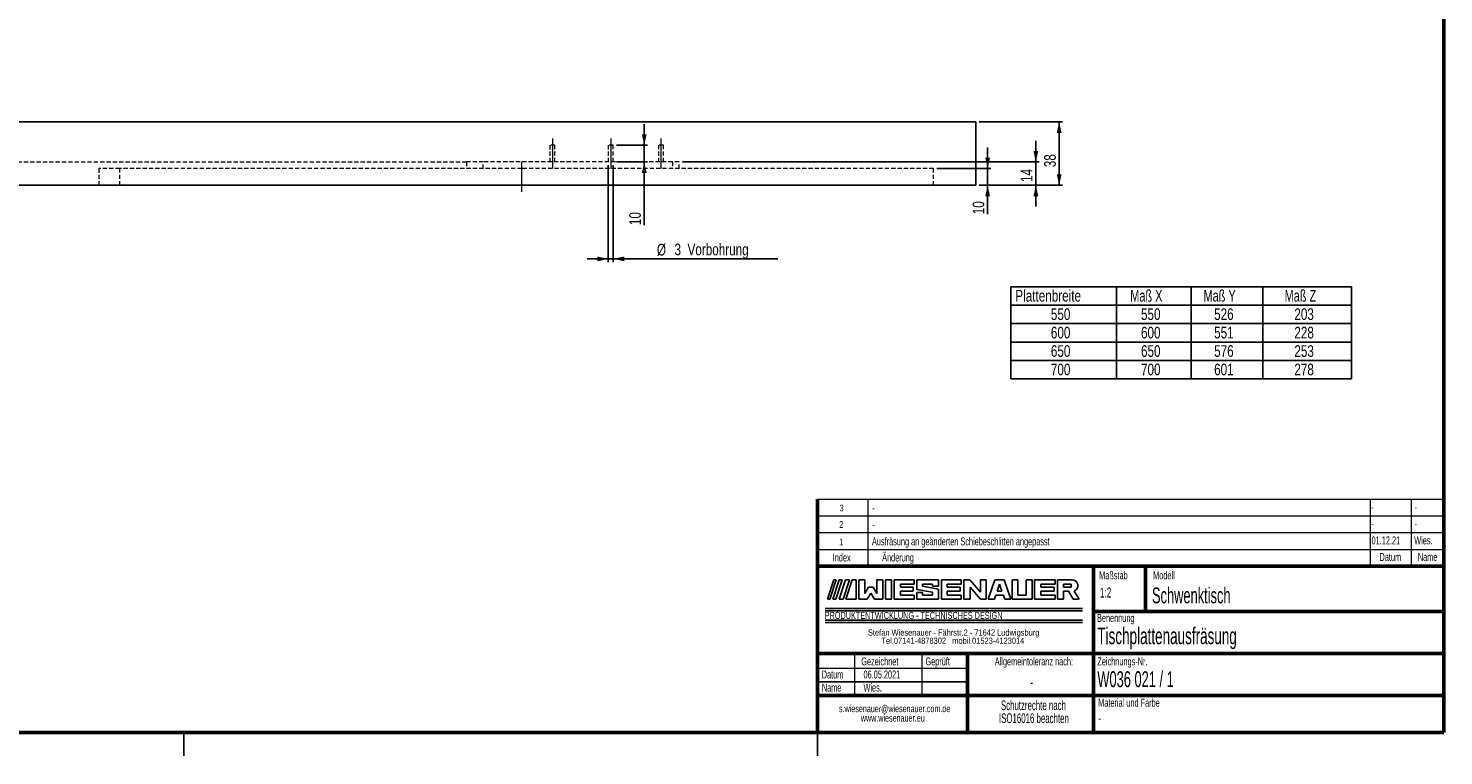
# Model space of a CAD drawing. Header units: millimetres. Extents: x 30 to 2395, y -494 to 1174.
# Tile 2 of 4: x 819 to 1668, y 0 to 436. Entities that reach past the tile are written whole.
import ezdxf

# ---------------------------------------------------------------- set-up
doc = ezdxf.new("R2010")
doc.units = ezdxf.units.MM
doc.header["$LTSCALE"] = 2
doc.linetypes.add('CENTERX2', pattern=[20.32, 12.7, -2.54, 2.54, -2.54])
doc.linetypes.add('HIDDEN', pattern=[1.905, 1.27, -0.635])
doc.layers.add('DÜNN', color=7, linetype='Continuous')
doc.styles.add('SLDTEXTSTYLE0', font='TXT', dxfattribs={"width": 0.754177})
doc.styles.add('SLDTEXTSTYLE1', font='TXT', dxfattribs={"width": 0.708875})
doc.styles.add('SLDTEXTSTYLE2', font='TXT', dxfattribs={"width": 0.7})
doc.styles.add('SLDTEXTSTYLE3', font='TXT', dxfattribs={"width": 0.605})
doc.styles.add('SLDTEXTSTYLE4', font='TXT', dxfattribs={"width": 0.75})
doc.dimstyles.new('SLDDIMSTYLE0', dxfattribs={"dimtxt": 7, "dimasz": 6.604, "dimexe": 0, "dimexo": 0.0625, "dimgap": 1.75, "dimtad": 1, "dimdec": 0, "dimrnd": 1e-09, "dimzin": 12, "dimdsep": 46, "dimtxsty": 'SLDTEXTSTYLE4', "dimsah": 1, "dimcen": 0.09, "dimadec": 0, "dimazin": 3, "dimtfac": 1, "dimtdec": 0, "dimtmove": 0, "dimatfit": 0, "dimfxl": 1, "dimfrac": 2, "dimtolj": 1, "dimtzin": 12, "dimarcsym": 0})
doc.dimstyles.new('SLDDIMSTYLE1', dxfattribs={"dimtxt": 7, "dimasz": 6.604, "dimexe": 0, "dimexo": 0.0625, "dimgap": 1.75, "dimtad": 1, "dimdec": 0, "dimrnd": 1e-09, "dimzin": 12, "dimdsep": 46, "dimtxsty": 'SLDTEXTSTYLE4', "dimsah": 1, "dimcen": 0.09, "dimadec": 0, "dimazin": 3, "dimtfac": 1, "dimtmove": 0, "dimatfit": 0, "dimfxl": 1, "dimfrac": 2, "dimtolj": 1, "dimtzin": 12, "dimarcsym": 0})

# ---------------------------------------------------------------- blocks, each defined once
blk = doc.blocks.new('SW_NOTE_0')
at = {"layer": 'DÜNN', "color": 0, "char_height": 3.7042, "attachment_point": 2, "style": 'SLDTEXTSTYLE0'}
for s, insert in [('Stefan Wiesenauer - Fährstr.2 - 71642 Ludwigsburg', (75.64, 4.77)), ('Tel.07141-4878302   mobil.01523-4123014', (75.17, -0.16))]:
    blk.add_mtext(s, dxfattribs=dict(at, insert=insert))
blk = doc.blocks.new('SW_NOTE_0_1')
at = {"layer": 'DÜNN', "color": 0, "insert": (0, 5.46), "char_height": 4.2333, "attachment_point": 1, "style": 'SLDTEXTSTYLE1'}
blk.add_mtext('PRODUKTENTWICKLUNG - TECHNISCHES DESIGN', dxfattribs=at)
blk = doc.blocks.new('Block5')
at = {"layer": 'DÜNN'}
for p, q in [((1994.23, 93.37), (1998.03, 104.95)), ((1999.3, 104.95), (1995.5, 93.37)), ((1997.38, 93.37), (2001.17, 104.95)), ((1998.03, 104.95), (1999.3, 104.95)), ((2002.99, 104.95), (1999.2, 93.37)), ((2001.05, 93.37), (2004.84, 104.95)), ((2001.17, 104.95), (2002.99, 104.95)), ((2007.24, 104.95), (2003.44, 93.37)), ((2004.84, 104.95), (2007.24, 104.95)), ((2005.14, 93.37), (2008.94, 104.95)), ((2008.94, 104.95), (2011.3, 104.95)), ((2011.3, 104.95), (2011.3, 93.37)), ((2012.96, 93.37), (2012.96, 104.95)), ((2012.96, 104.95), (2016.55, 104.95)), ((2016.55, 96.84), (2016.55, 104.95)), ((2023.7, 96.84), (2023.7, 104.95)), ((2023.7, 104.95), (2027.28, 104.95)), ((2027.28, 93.37), (2027.28, 104.95)), ((2029.01, 104.95), (2029.01, 93.37)), ((2032.44, 104.95), (2029.01, 104.95)), ((2032.44, 93.37), (2032.44, 104.95)), ((2046.07, 104.95), (2034.12, 104.95)), ((2034.12, 104.95), (2034.12, 93.37)), ((2037.98, 100.52), (2037.98, 102.37)), ((2037.98, 102.37), (2046.07, 102.37)), ((2046.07, 102.37), (2046.07, 104.95)), ((2060.64, 104.95), (2047.77, 104.95)), ((2047.77, 104.95), (2047.77, 99.21)), ((2051.06, 101.16), (2051.06, 102.37)), ((2051.06, 102.37), (2057.2, 102.37)), ((2057.2, 102.37), (2057.2, 101.18)), ((2060.64, 101.18), (2060.64, 104.95)), ((2074.34, 104.95), (2062.41, 104.95)), ((2062.41, 104.95), (2062.41, 93.37)), ((2065.99, 100.52), (2065.99, 102.37)), ((2065.99, 102.37), (2074.34, 102.37)), ((2074.34, 102.37), (2074.34, 104.95)), ((2075.92, 93.37), (2075.92, 104.95)), ((2075.92, 104.95), (2079.53, 104.95)), ((2079.53, 104.95), (2085.93, 97.54)), ((2085.93, 97.54), (2085.93, 104.95)), ((2085.93, 104.95), (2089.36, 104.95)), ((2089.36, 104.95), (2089.36, 93.37)), ((2090.55, 93.37), (2094.53, 104.95)), ((2094.53, 104.95), (2100.11, 104.95)), ((2095.91, 98.23), (2097.33, 102.37)), ((2097.33, 102.37), (2098.76, 98.23)), ((2100.11, 104.95), (2104.09, 93.37)), ((2104.93, 104.95), (2104.93, 93.37)), ((2108.36, 104.95), (2104.93, 104.95)), ((2108.36, 95.8), (2108.36, 104.95)), ((2116.88, 104.95), (2113.31, 104.95)), ((2113.31, 104.95), (2113.31, 95.8)), ((2116.88, 93.37), (2116.88, 104.95)), ((2130.59, 104.95), (2118.37, 104.95)), ((2118.37, 104.95), (2118.37, 93.37)), ((2122.09, 100.52), (2122.09, 102.37)), ((2122.09, 102.37), (2130.59, 102.37)), ((2130.59, 102.37), (2130.59, 104.95)), ((2132.16, 93.37), (2132.16, 104.95)), ((2132.16, 104.95), (2140.78, 104.95)), ((2135.73, 102.37), (2135.73, 100.52)), ((2140.24, 102.37), (2135.73, 102.37)), ((2140.24, 100.52), (2140.24, 102.37)), ((2016.55, 96.84), (2018.82, 100.52)), ((2017.86, 93.37), (2020.12, 97.04)), ((2018.82, 100.52), (2021.43, 100.52)), ((2020.12, 97.04), (2022.38, 93.37)), ((2021.43, 100.52), (2023.7, 96.84)), ((2045.46, 100.52), (2037.98, 100.52)), ((2037.98, 95.8), (2037.98, 98.23)), ((2037.98, 98.23), (2045.46, 98.23)), ((2046.07, 95.8), (2037.98, 95.8)), ((2045.46, 98.23), (2045.46, 100.52)), ((2046.07, 93.37), (2046.07, 95.8)), ((2047.77, 99.21), (2057.2, 97.54)), ((2047.77, 97.34), (2047.77, 93.37)), ((2051.06, 97.34), (2047.77, 97.34)), ((2060.64, 99.46), (2051.06, 101.16)), ((2051.06, 95.8), (2051.06, 97.34)), ((2057.2, 95.8), (2051.06, 95.8)), ((2057.2, 101.18), (2060.64, 101.18)), ((2057.2, 97.54), (2057.2, 95.8)), ((2060.64, 93.37), (2060.64, 99.46)), ((2073.73, 100.52), (2065.99, 100.52)), ((2065.99, 95.8), (2065.99, 98.23)), ((2065.99, 98.23), (2073.73, 98.23)), ((2074.34, 95.8), (2065.99, 95.8)), ((2073.73, 98.23), (2073.73, 100.52)), ((2074.34, 93.37), (2074.34, 95.8)), ((2085.86, 93.37), (2079.64, 100.57)), ((2079.64, 100.57), (2079.64, 93.37)), ((2094.24, 93.37), (2095.07, 95.8)), ((2099.6, 95.8), (2095.07, 95.8)), ((2095.91, 98.23), (2098.76, 98.23)), ((2099.6, 95.8), (2100.43, 93.37)), ((2113.31, 95.8), (2108.36, 95.8)), ((2129.98, 100.52), (2122.09, 100.52)), ((2122.09, 95.8), (2122.09, 98.23)), ((2122.09, 98.23), (2129.98, 98.23)), ((2130.59, 95.8), (2122.09, 95.8)), ((2129.98, 98.23), (2129.98, 100.52)), ((2130.59, 93.37), (2130.59, 95.8)), ((2135.73, 100.52), (2140.24, 100.52)), ((2138.59, 98.23), (2135.73, 98.23)), ((2135.73, 98.23), (2135.73, 93.37)), ((2141.45, 93.37), (2138.59, 98.23)), ((2145.03, 93.37), (2142.17, 98.23)), ((1992.7, 87.84), (2147.01, 87.84)), ((1992.7, 86.44), (2147.01, 86.44)), ((1995.5, 93.37), (1994.23, 93.37)), ((1999.2, 93.37), (1997.38, 93.37)), ((2003.44, 93.37), (2001.05, 93.37)), ((2011.3, 93.37), (2005.14, 93.37)), ((2012.96, 93.37), (2017.86, 93.37)), ((2022.38, 93.37), (2027.28, 93.37)), ((2029.01, 93.37), (2032.44, 93.37)), ((2034.12, 93.37), (2046.07, 93.37)), ((2047.77, 93.37), (2060.64, 93.37)), ((2062.41, 93.37), (2074.34, 93.37)), ((2079.64, 93.37), (2075.92, 93.37)), ((2089.36, 93.37), (2085.86, 93.37)), ((2094.24, 93.37), (2090.55, 93.37)), ((2104.09, 93.37), (2100.43, 93.37)), ((2104.93, 93.37), (2116.88, 93.37)), ((2118.37, 93.37), (2130.59, 93.37)), ((2135.73, 93.37), (2132.16, 93.37)), ((2145.03, 93.37), (2141.45, 93.37)), ((1992.7, 80.74), (2147.01, 80.74)), ((1992.7, 79.34), (2147.01, 79.34))]:
    blk.add_line(p, q, dxfattribs=at)
blk.add_arc((2140.78, 101.44), 3.5, 293.3114, 90, dxfattribs=at)
at = {"layer": 'DÜNN', "color": 7}
for name, p in [('SW_NOTE_0_1', (1992.49, 80.3)), ('SW_NOTE_0', (1994.15, 70.46))]:
    blk.add_blockref(name, p, dxfattribs=at)
blk = doc.blocks.new('SW_NOTE_0_2')
at = {"color": 0, "linetype": 'Continuous', "lineweight": 0, "char_height": 5.8208, "attachment_point": 2, "style": 'SLDTEXTSTYLE3'}
for s, insert in [('ISO16016 beachten', (32.85, -0.26)), ('Schutzrechte nach', (32.56, 7.5))]:
    blk.add_mtext(s, dxfattribs=dict(at, insert=insert))
blk = doc.blocks.new('SW_NOTE_0_3')
at = {"color": 0, "linetype": 'Continuous', "lineweight": 0, "char_height": 4.2333, "attachment_point": 2, "style": 'SLDTEXTSTYLE3'}
for s, insert in [('s.wiesenauer@wiesenauer.com.de', (44.32, 5.46)), ('www.wiesenauer.eu', (43.22, -0.19))]:
    blk.add_mtext(s, dxfattribs=dict(at, insert=insert))
blk = doc.blocks.new('SW_TABLEANNOTATION_0')
at = {"layer": 'DÜNN', "color": 0}
for p, q in [((0, 0), (0, -11.05)), ((0, 0), (63.41, 0)), ((63.41, 0), (63.41, -11.05)), ((63.41, 0), (108.12, 0)), ((108.12, 0), (108.12, -11.05)), ((108.12, 0), (151.12, 0)), ((151.12, 0), (151.12, -11.05)), ((151.12, 0), (204.33, 0)), ((204.33, 0), (204.33, -11.05)), ((0, -11.05), (0, -22.1)), ((0, -11.05), (63.41, -11.05)), ((63.41, -11.05), (63.41, -22.1)), ((63.41, -11.05), (108.12, -11.05)), ((108.12, -11.05), (108.12, -22.1)), ((108.12, -11.05), (151.12, -11.05)), ((151.12, -11.05), (151.12, -22.1)), ((151.12, -11.05), (204.33, -11.05)), ((204.33, -11.05), (204.33, -22.1)), ((0, -22.1), (0, -33.15)), ((0, -22.1), (63.41, -22.1)), ((63.41, -22.1), (63.41, -33.15)), ((63.41, -22.1), (108.12, -22.1)), ((108.12, -22.1), (108.12, -33.15)), ((108.12, -22.1), (151.12, -22.1)), ((151.12, -22.1), (151.12, -33.15)), ((151.12, -22.1), (204.33, -22.1)), ((204.33, -22.1), (204.33, -33.15)), ((0, -33.15), (0, -44.21)), ((0, -33.15), (63.41, -33.15)), ((63.41, -33.15), (63.41, -44.21)), ((63.41, -33.15), (108.12, -33.15)), ((108.12, -33.15), (108.12, -44.21)), ((108.12, -33.15), (151.12, -33.15)), ((151.12, -33.15), (151.12, -44.21)), ((151.12, -33.15), (204.33, -33.15)), ((204.33, -33.15), (204.33, -44.21)), ((0, -44.21), (0, -55.26)), ((0, -44.21), (63.41, -44.21)), ((63.41, -44.21), (63.41, -55.26)), ((63.41, -44.21), (108.12, -44.21)), ((108.12, -44.21), (108.12, -55.26)), ((108.12, -44.21), (151.12, -44.21)), ((151.12, -44.21), (151.12, -55.26)), ((151.12, -44.21), (204.33, -44.21)), ((204.33, -44.21), (204.33, -55.26)), ((0, -55.26), (63.41, -55.26)), ((63.41, -55.26), (108.12, -55.26)), ((108.12, -55.26), (151.12, -55.26)), ((151.12, -55.26), (204.33, -55.26))]:
    blk.add_line(p, q, dxfattribs=at)
at = {"layer": 'DÜNN', "color": 0, "char_height": 7, "attachment_point": 1}
for s, insert, style in [('Plattenbreite', (2.62, -1.9), 'SLDTEXTSTYLE4'), ('Maß X', (71.56, -1.9), 'SLDTEXTSTYLE2'), ('Maß Y', (115.5, -1.9), 'SLDTEXTSTYLE2'), ('Maß Z', (164.13, -1.9), 'SLDTEXTSTYLE2'), ('550', (23.95, -12.95), 'SLDTEXTSTYLE4'), ('550', (78, -12.95), 'SLDTEXTSTYLE4'), ('526', (121.86, -12.95), 'SLDTEXTSTYLE4'), ('203', (169.97, -12.95), 'SLDTEXTSTYLE4'), ('600', (23.95, -24.01), 'SLDTEXTSTYLE4'), ('600', (78, -24.01), 'SLDTEXTSTYLE4'), ('551', (121.86, -24.01), 'SLDTEXTSTYLE4'), ('228', (169.97, -24.01), 'SLDTEXTSTYLE4'), ('650', (23.95, -35.06), 'SLDTEXTSTYLE4'), ('650', (78, -35.06), 'SLDTEXTSTYLE4'), ('576', (121.86, -35.06), 'SLDTEXTSTYLE4'), ('253', (169.97, -35.06), 'SLDTEXTSTYLE4'), ('700', (23.95, -46.11), 'SLDTEXTSTYLE4'), ('700', (78, -46.11), 'SLDTEXTSTYLE4'), ('601', (121.86, -46.11), 'SLDTEXTSTYLE4'), ('278', (169.97, -46.11), 'SLDTEXTSTYLE4')]:
    blk.add_mtext(s, dxfattribs=dict(at, insert=insert, style=style))
blk = doc.blocks.new('_D')
at = {"layer": 'DÜNN'}
for p, q in [((1389.5, 380), (1439.4, 380)), ((1437.4, 380), (1437.4, 342)), ((1389.5, 342), (1439.4, 342))]:
    blk.add_line(p, q, dxfattribs=at)
for points in [[(1437.4, 380), (1435.96, 373.4), (1438.84, 373.4)], [(1437.4, 342), (1438.84, 348.6), (1435.96, 348.6)]]:
    blk.add_solid(points, dxfattribs=at)
at = {"layer": 'DÜNN', "insert": (1428.38, 352.84), "char_height": 7, "attachment_point": 1, "rotation": 90, "style": 'SLDTEXTSTYLE4'}
blk.add_mtext('38', dxfattribs=at)
blk = doc.blocks.new('_D_1')
at = {"layer": 'DÜNN'}
for p, q in [((1394.5, 352), (1394.5, 364.7)), ((1364, 352), (1396.5, 352)), ((1394.5, 352), (1394.5, 342)), ((1389.5, 342), (1396.5, 342)), ((1394.5, 342), (1394.5, 324.65))]:
    blk.add_line(p, q, dxfattribs=at)
for points in [[(1394.5, 352), (1395.94, 358.6), (1393.06, 358.6)], [(1394.5, 342), (1393.06, 335.4), (1395.94, 335.4)]]:
    blk.add_solid(points, dxfattribs=at)
at = {"layer": 'DÜNN', "insert": (1385.47, 324.65), "char_height": 7, "attachment_point": 1, "rotation": 90, "style": 'SLDTEXTSTYLE4'}
blk.add_mtext('10', dxfattribs=at)
blk = doc.blocks.new('_D_2')
at = {"layer": 'DÜNN'}
for p, q in [((1423.41, 356), (1423.41, 368.7)), ((1211.5, 356), (1425.41, 356)), ((1423.41, 356), (1423.41, 342)), ((1389.5, 342), (1425.41, 342)), ((1423.41, 342), (1423.41, 329.3))]:
    blk.add_line(p, q, dxfattribs=at)
for points in [[(1423.41, 356), (1424.85, 362.6), (1421.97, 362.6)], [(1423.41, 342), (1421.97, 335.4), (1424.85, 335.4)]]:
    blk.add_solid(points, dxfattribs=at)
at = {"layer": 'DÜNN', "insert": (1414.39, 343.97), "char_height": 7, "attachment_point": 1, "rotation": 90, "style": 'SLDTEXTSTYLE4'}
blk.add_mtext('14', dxfattribs=at)
blk = doc.blocks.new('_D_3')
at = {"layer": 'DÜNN'}
for p, q in [((1167, 354), (1167, 295.88)), ((1170, 354), (1170, 295.88)), ((1167, 297.88), (1154.3, 297.88)), ((1167, 297.88), (1170, 297.88)), ((1170, 297.88), (1268.56, 297.88))]:
    blk.add_line(p, q, dxfattribs=at)
for points in [[(1167, 297.88), (1160.39, 299.32), (1160.39, 296.44)], [(1170, 297.88), (1176.6, 296.44), (1176.6, 299.32)]]:
    blk.add_solid(points, dxfattribs=at)
at = {"layer": 'DÜNN', "char_height": 7, "attachment_point": 1, "style": 'SLDTEXTSTYLE4'}
for s, insert in [('%%c', (1196.14, 306.9)), ('3', (1206.7, 307.01)), ('Vorbohrung', (1214.49, 307.01))]:
    blk.add_mtext(s, dxfattribs=dict(at, insert=insert))
blk = doc.blocks.new('_D_4')
at = {"layer": 'DÜNN'}
for p, q in [((1188.54, 366), (1188.54, 378.7)), ((1172, 366), (1190.54, 366)), ((1188.54, 356), (1188.54, 366)), ((1172, 356), (1190.54, 356)), ((1188.54, 356), (1188.54, 318.12))]:
    blk.add_line(p, q, dxfattribs=at)
for points in [[(1188.54, 366), (1189.98, 372.6), (1187.1, 372.6)], [(1188.54, 356), (1187.1, 349.4), (1189.98, 349.4)]]:
    blk.add_solid(points, dxfattribs=at)
at = {"layer": 'DÜNN', "insert": (1179.51, 318.12), "char_height": 7, "attachment_point": 1, "rotation": 90, "style": 'SLDTEXTSTYLE4'}
blk.add_mtext('10', dxfattribs=at)

msp = doc.modelspace()

# ---------------------------------------------------------------- linework, layer by layer
at = {"color": 7, "linetype": 'Continuous', "lineweight": 50}
for p, q in [((1668, 14), (1668, 1174)), ((1292.4, 153.72), (1292.4, 14)), ((1292.4, 113.72), (1668, 113.72)), ((1457.91, 113.72), (1457.91, 14)), ((1489.26, 113.72), (1489.26, 86.4)), ((1457.91, 86.4), (1668, 86.4)), ((1292.4, 61.29), (1668, 61.29)), ((1382.47, 61.29), (1382.47, 13.74)), ((1292.4, 36.05), (1668, 36.05)), ((30.4, 14), (1668, 14))]:
    msp.add_line(p, q, dxfattribs=at)
at = {"color": 7, "linetype": 'Continuous', "lineweight": 25}
for p, q in [((1387.5, 380), (137.5, 380)), ((1387.5, 342), (1387.5, 380)), ((167.5, 342), (1387.5, 342)), ((912.4, 0), (912.4, 14)), ((1292.4, 0), (1292.4, 14))]:
    msp.add_line(p, q, dxfattribs=at)
at = {"color": 7, "linetype": 'HIDDEN', "lineweight": 18}
for p, q in [((1135, 366), (1132, 366)), ((1132, 366), (1132, 356)), ((1135, 356), (1135, 366)), ((1170, 366), (1167, 366)), ((1167, 366), (1167, 356)), ((1170, 356), (1170, 366)), ((1200, 366), (1197, 366)), ((1197, 366), (1197, 356)), ((1200, 356), (1200, 366)), ((786, 356), (1082, 356)), ((861.5, 352), (861.5, 342)), ((874, 352), (861.5, 352)), ((1115, 352), (874, 352)), ((874, 342), (874, 352)), ((1082, 356), (1082, 352)), ((1092, 356), (1082, 356)), ((1205.5, 356), (1092, 356)), ((1092, 352), (1092, 356)), ((1115, 352), (1115, 342)), ((1362, 352), (1115, 352)), ((1205.5, 356), (1205.5, 352)), ((1209.5, 356), (1205.5, 356)), ((1209.5, 352), (1209.5, 356)), ((1362, 342), (1362, 352))]:
    msp.add_line(p, q, dxfattribs=at)
at = {"color": 7, "linetype": 'Continuous', "lineweight": 18}
for p, q in [((1292.4, 153.72), (1668, 153.72)), ((1322.6, 153.72), (1322.6, 113.72)), ((1624, 153.72), (1624, 113.72)), ((1648.48, 153.72), (1648.48, 113.72)), ((1292.4, 143.72), (1668, 143.72)), ((1292.4, 133.72), (1668, 133.72)), ((1292.4, 123.72), (1668, 123.72)), ((1314.73, 61.45), (1314.73, 36.33)), ((1355.01, 60.97), (1355.01, 35.85)), ((1292.46, 52.38), (1382.47, 52.38))]:
    msp.add_line(p, q, dxfattribs=at)
at = {"layer": 'DÜNN', "linetype": 'CENTERX2', "lineweight": 18}
for p, q in [((1133.5, 370), (1133.5, 352)), ((1168.5, 370), (1168.5, 352)), ((1198.5, 370), (1198.5, 352)), ((1115, 356), (1115, 338))]:
    msp.add_line(p, q, dxfattribs=at)
at = {"layer": 'DÜNN'}
msp.add_line((1292.4, 44.33), (1382.47, 44.33), dxfattribs=at)

# ---------------------------------------------------------------- block references
at = {"color": 7, "linetype": 'Continuous', "lineweight": 0}
for name, p in [('SW_NOTE_0_3', (1294.4, 24.87)), ('SW_NOTE_0_2', (1389.39, 25.64))]:
    msp.add_blockref(name, p, dxfattribs=at)
at = {"layer": 'DÜNN'}
for name, p in [('SW_TABLEANNOTATION_0', (1408.46, 281.18)), ('Block5', (-695.69, 0.47))]:
    msp.add_blockref(name, p, dxfattribs=at)

# ---------------------------------------------------------------- texts
at = {"color": 7, "linetype": 'Continuous', "lineweight": 0}
for s, insert, char_height, attachment_point, style in [('3', (1306.94, 150.49), 4, 2, 'SLDTEXTSTYLE2'), ('-', (1325.3, 150.86), 4.76, 1, 'SLDTEXTSTYLE3'), ('-', (1624.45, 151.45), 4.76, 1, 'SLDTEXTSTYLE3'), ('-', (1650.51, 151.45), 4.76, 1, 'SLDTEXTSTYLE3'), ('2', (1306.67, 140.6), 4, 2, 'SLDTEXTSTYLE2'), ('-', (1325.4, 140.86), 4.76, 1, 'SLDTEXTSTYLE3'), ('-', (1624.54, 141.45), 4.76, 1, 'SLDTEXTSTYLE3'), ('-', (1650.61, 141.45), 4.76, 1, 'SLDTEXTSTYLE3'), ('1', (1306.7, 130.03), 4, 2, 'SLDTEXTSTYLE2'), ('Ausfräsung an geänderten Schiebeschlitten angepasst', (1325.12, 130.86), 4.7625, 1, 'SLDTEXTSTYLE3'), ('01.12.21', (1624.74, 131.45), 4.763, 1, 'SLDTEXTSTYLE3'), ('Wies.', (1650.33, 131.45), 4.763, 1, 'SLDTEXTSTYLE3'), ('Index', (1306.98, 121.2), 4.763, 2, 'SLDTEXTSTYLE3'), ('Änderung', (1340.75, 121.2), 4.763, 2, 'SLDTEXTSTYLE3'), ('Datum', (1635.99, 121.53), 4.763, 2, 'SLDTEXTSTYLE3'), ('Name', (1658.34, 121.53), 4.763, 2, 'SLDTEXTSTYLE3'), ('Maßstab', (1461.37, 110.51), 4.763, 1, 'SLDTEXTSTYLE3'), ('Modell', (1493.75, 110.51), 4.763, 1, 'SLDTEXTSTYLE3'), ('1:2', (1461.9, 100.83), 6, 1, 'SLDTEXTSTYLE3'), ('Schwenktisch', (1493.06, 100.88), 9.525, 1, 'SLDTEXTSTYLE3'), ('Benennung', (1460.09, 84.97), 4.763, 1, 'SLDTEXTSTYLE3'), ('Tischplattenausfräsung', (1460.29, 76.83), 10, 1, 'SLDTEXTSTYLE3'), ('Datum', (1294.99, 51.06), 4.763, 1, 'SLDTEXTSTYLE3'), ('Gezeichnet', (1318.72, 58.9), 4.763, 1, 'SLDTEXTSTYLE3'), ('06.05.2021', (1320.04, 51.06), 4.763, 1, 'SLDTEXTSTYLE3'), ('Geprüft', (1357.2, 58.9), 4.763, 1, 'SLDTEXTSTYLE3'), ('Allgemeintoleranz nach:', (1422.23, 58.9), 4.7625, 2, 'SLDTEXTSTYLE3'), ('Zeichnungs-Nr.', (1460.29, 58.9), 4.7625, 1, 'SLDTEXTSTYLE3'), ('W036 021 / 1', (1460.29, 50.62), 9.525, 1, 'SLDTEXTSTYLE3'), ('Name', (1295.07, 43.23), 4.763, 1, 'SLDTEXTSTYLE3'), ('Wies.', (1320.04, 43.23), 4.763, 1, 'SLDTEXTSTYLE3'), ('-', (1420.86, 47.04), 6, 2, 'SLDTEXTSTYLE3'), ('Material und Farbe', (1460.81, 34.15), 4.7625, 1, 'SLDTEXTSTYLE3'), ('-', (1460.81, 25.53), 6, 1, 'SLDTEXTSTYLE3')]:
    msp.add_mtext(s, dxfattribs=dict(at, insert=insert, char_height=char_height, attachment_point=attachment_point, style=style))

# ---------------------------------------------------------------- dimensions: what is measured, and where the dimension line sits
at = {"layer": 'DÜNN'}
for base, p1, p2, dimstyle, picture, middle in [((1188.54, 366), (1170, 356), (1170, 366), 'SLDDIMSTYLE0', '_D_4', (1188.54, 323.29)), ((1437.4, 342), (1387.5, 380), (1387.5, 342), 'SLDDIMSTYLE0', '_D', (1437.4, 358.01)), ((1423.41, 342), (1209.5, 356), (1387.5, 342), 'SLDDIMSTYLE0', '_D_2', (1423.41, 349.15)), ((1394.5, 342), (1362, 352), (1387.5, 342), 'SLDDIMSTYLE1', '_D_1', (1394.5, 329.82))]:
    dim = msp.add_linear_dim(base=base, p1=p1, p2=p2, angle=90, dimstyle=dimstyle, dxfattribs=at)
    dim.commit()
    dim.dimension.update_dxf_attribs({"geometry": picture, "text_midpoint": middle, "dimtype": 160})
dim = msp.add_linear_dim(base=(1170, 297.88), p1=(1167, 356), p2=(1170, 356), text='%%c<> Vorbohrung', dimstyle='SLDDIMSTYLE0', dxfattribs=at)
dim.commit()
dim.dimension.update_dxf_attribs({"geometry": '_D_3', "text_midpoint": (1232.35, 297.88), "dimtype": 160})

doc.saveas('drawing.dxf')
